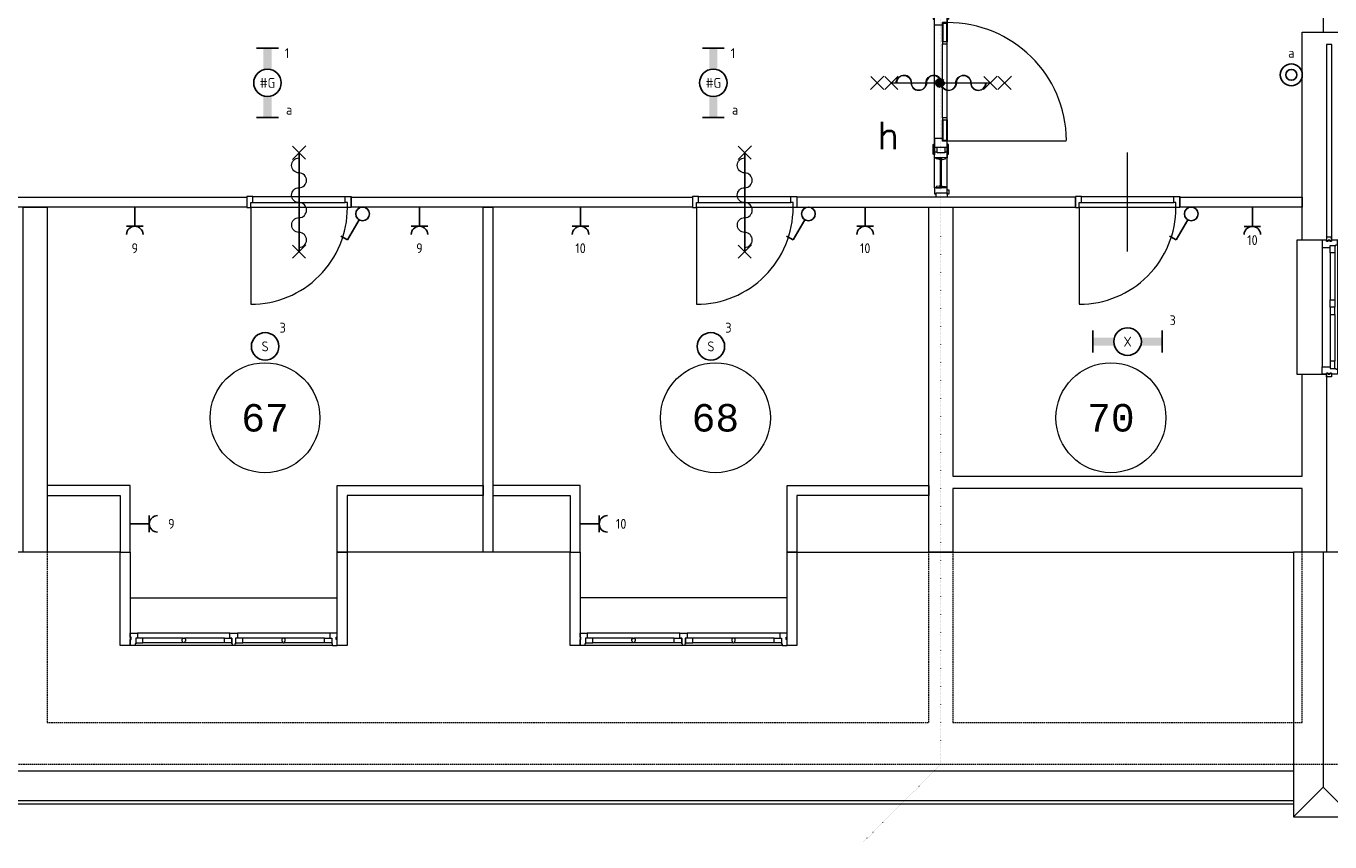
# Model space of a CAD drawing. Header units: millimetres. Extents: x 2723 to 84179, y 13128 to 40654.
# Tile 11 of 16: x 55966 to 67835, y 18567 to 25991. Entities that reach past the tile are written whole.
import ezdxf
from ezdxf.enums import TextEntityAlignment as Align
from ezdxf.xclip import XClip

# ---------------------------------------------------------------- set-up
doc = ezdxf.new("R2010")
doc.units = ezdxf.units.MM
doc.header["$LTSCALE"] = 50
doc.header["$XCLIPFRAME"] = 0
doc.linetypes.add('Xref-2e26$0$DOT', pattern=[0.25, 0, -0.25])
doc.linetypes.add('Xref-2e26$0$HIDDEN', pattern=[0.375, 0.25, -0.125])
doc.layers.get('0').update_dxf_attribs({"linetype": 'CONTINUOUS'})
for name, color, linetype in [('EL6222--', 3, 'CONTINUOUS'), ('EL6311--', 3, 'CONTINUOUS'), ('Xref', 8, 'CONTINUOUS'), ('Xref-2e26$0$AL$1A---_ALGEMEEN', 8, 'CONTINUOUS'), ('Xref-2e26$0$AM$1A---_ARCERING', 8, 'CONTINUOUS'), ('Xref-2e26$0$AT$1A---_TEKST050', 8, 'CONTINUOUS')]:
    doc.layers.add(name, color=color, linetype=linetype)
doc.styles.add('buro-018', font='Isocp.shx', dxfattribs={"height": 90})
doc.styles.add('STABICAD-018', font='ISOCP.SHX', dxfattribs={"height": 1.8})
doc.styles.add('Xref-2e26$0$MONOTXT', font='MONOTXT')
doc.styles.add('Xref-2e26$0$ROMANS', font='ROMANS')
pattern_1 = [(45, (0, 0), (-10.6066, 10.6066), [])]
pattern_2 = [(315, (0, 0), (7.07107, 7.07107), [])]

# ---------------------------------------------------------------- blocks, each defined once
blk = doc.blocks.new('Xref-2e26$0$DRPSTD')
at = {"layer": 'Xref-2e26$0$AL$1A---_ALGEMEEN', "color": 0, "linetype": 'Continuous', "lineweight": 0}
blk.add_lwpolyline([(-31.3, 0), (31.3, 0), (33.54, -2.23), (33.54, -47), (16.54, -47), (16.54, -98), (11.04, -98), (11.04, -111.78), (8.82, -114), (-8.74, -114), (-10.96, -111.78), (-10.96, -98), (-16.46, -98), (-16.46, -47), (-33.46, -47), (-33.46, -2.14)], close=True, dxfattribs=at)
blk = doc.blocks.new('*O76')
at = {"layer": 'Xref-2e26$0$AL$1A---_ALGEMEEN', "color": 0, "linetype": 'Continuous', "lineweight": 0}
for p, q in [((-34, 57), (-876, 57)), ((-460, 10), (-826, 10)), ((-84, 10), (-449, 10)), ((876, 57), (34, 57)), ((449, 10), (84, 10)), ((826, 10), (460, 10)), ((-11, -57), (-898, -57)), ((-459, -33), (-826, -33)), ((-84, -33), (-450, -33)), ((898, -57), (11, -57)), ((450, -33), (84, -33)), ((826, -33), (459, -33))]:
    blk.add_line(p, q, dxfattribs=at)
for points in [[(-942, 57), (-878, 57), (-876, 55), (-876, 10), (-892, 10), (-892, -41), (-898, -41), (-898, -55), (-900, -57), (-942, -57), (-942, -3), (-934, -3), (-934, 18), (-942, 18)], [(-892, -33), (-826, -33), (-826, 10), (-892, 10)], [(-16, -33), (-84, -33), (-84, 10), (-16, 10)], [(16, -33), (84, -33), (84, 10), (16, 10)], [(892, -33), (826, -33), (826, 10), (892, 10)], [(942, 57), (878, 57), (876, 55), (876, 10), (892, 10), (892, -41), (898, -41), (898, -55), (900, -57), (942, -57), (942, -3), (934, -3), (934, 18), (942, 18)]]:
    blk.add_lwpolyline(points, close=True, dxfattribs=at)
for points in [[(-450, -33), (-459, -33), (-459, -30, -0.397174), (-465, -25), (-465, -22, 0.406754), (-470, -17), (-470, 2), (-460, 10), (-449, 10), (-439, 2), (-439, -17, 0.406754), (-444, -22), (-444, -25, -0.397174), (-450, -30), (-450, -33)], [(450, -33), (459, -33), (459, -30, 0.397174), (464, -25), (464, -22, -0.406754), (470, -17), (470, 2), (460, 10), (449, 10), (439, 2), (439, -17, -0.406754), (444, -22), (444, -25, 0.397174), (450, -30), (450, -33)]]:
    blk.add_lwpolyline(points, format="xyb", dxfattribs=at)
blk.add_blockref('Xref-2e26$0$DRPSTD', (0, 57), dxfattribs=at)
blk = doc.blocks.new('*O77')
at = {"layer": 'Xref-2e26$0$AL$1A---_ALGEMEEN', "color": 0, "linetype": 'Continuous', "lineweight": 0}
for p, q in [((-34, 57), (-876, 57)), ((-460, 10), (-826, 10)), ((-84, 10), (-449, 10)), ((876, 57), (34, 57)), ((449, 10), (84, 10)), ((826, 10), (460, 10)), ((-11, -57), (-898, -57)), ((-459, -33), (-826, -33)), ((-84, -33), (-450, -33)), ((898, -57), (11, -57)), ((450, -33), (84, -33)), ((826, -33), (459, -33))]:
    blk.add_line(p, q, dxfattribs=at)
for points in [[(-942, 57), (-878, 57), (-876, 55), (-876, 10), (-892, 10), (-892, -41), (-898, -41), (-898, -55), (-900, -57), (-942, -57), (-942, -3), (-934, -3), (-934, 18), (-942, 18)], [(-892, -33), (-826, -33), (-826, 10), (-892, 10)], [(-16, -33), (-84, -33), (-84, 10), (-16, 10)], [(16, -33), (84, -33), (84, 10), (16, 10)], [(892, -33), (826, -33), (826, 10), (892, 10)], [(942, 57), (878, 57), (876, 55), (876, 10), (892, 10), (892, -41), (898, -41), (898, -55), (900, -57), (942, -57), (942, -3), (934, -3), (934, 18), (942, 18)]]:
    blk.add_lwpolyline(points, close=True, dxfattribs=at)
for points in [[(-450, -33), (-459, -33), (-459, -30, -0.397174), (-465, -25), (-465, -22, 0.406754), (-470, -17), (-470, 2), (-460, 10), (-449, 10), (-439, 2), (-439, -17, 0.406754), (-445, -22), (-445, -25, -0.397174), (-450, -30), (-450, -33)], [(450, -33), (459, -33), (459, -30, 0.397174), (464, -25), (464, -22, -0.406754), (470, -17), (470, 2), (460, 10), (449, 10), (439, 2), (439, -17, -0.406754), (444, -22), (444, -25, 0.397174), (450, -30), (450, -33)]]:
    blk.add_lwpolyline(points, format="xyb", dxfattribs=at)
blk.add_blockref('Xref-2e26$0$DRPSTD', (0, 57), dxfattribs=at)
blk = doc.blocks.new('Xref-2e26$0$ED0881')
at = {"layer": 'Xref-2e26$0$AL$1A---_ALGEMEEN', "color": 0, "linetype": 'Continuous', "lineweight": 0}
for p, q in [((475, -400), (475, 500)), ((915, 0), (35, 0)), ((55, 100), (895, 100)), ((55, 45), (895, 45))]:
    blk.add_line(p, q, dxfattribs=at)
for points in [[(55, 100), (0, 100), (0, 0), (35, 0), (35, 45), (55, 45), (55, 100)], [(950, 0), (915, 0), (915, 45), (895, 45), (895, 100), (950, 100), (950, 0)]]:
    blk.add_lwpolyline(points, close=True, dxfattribs=at)
blk.add_lwpolyline([(35, 0), (35, -880, 0.414214), (915, 0)], format="xyb", dxfattribs=at)
blk = doc.blocks.new('*O78')
at = {"layer": 'Xref-2e26$0$AL$1A---_ALGEMEEN', "color": 0, "linetype": 'Continuous', "lineweight": 0}
for p, q in [((-9, 543), (-9, -543)), ((63, 493), (63, 67)), ((106, 493), (106, 67)), ((130, 565.5), (130, -565.5)), ((240, 508.33), (150, 508.33)), ((240, 406.66), (150, 406.66)), ((240, 305), (150, 305)), ((240, 203.33), (150, 203.33)), ((240, 101.66), (150, 101.66)), ((240, 0), (150, 0)), ((63, -67), (63, -493)), ((106, -67), (106, -493)), ((240, -101.66), (150, -101.66)), ((240, -203.33), (150, -203.33)), ((240, -305), (150, -305)), ((240, -406.66), (150, -406.66)), ((240, -508.33), (150, -508.33))]:
    blk.add_line(p, q, dxfattribs=at)
for points in [[(-190, 610), (-240, 610), (-240, -610), (-190, -610)], [(190, 610), (240, 610), (240, -610), (190, -610)]]:
    blk.add_lwpolyline(points, dxfattribs=at)
for points in [[(-9, 610), (-9, 545.15), (-6.86, 543), (63, 543), (63, 560), (114, 560), (114, 565.5), (127.78, 565.5), (130, 567.72), (130, 610), (76, 610), (76, 601), (60, 601), (60, 610), (46, 610), (46, 601), (30, 601), (30, 610)], [(30, 635), (30, 601), (46, 601), (46, 610), (60, 610), (60, 601), (76, 601), (76, 635)], [(106, 560), (106, 493), (63, 493), (63, 560)], [(106, 67), (106, 0), (63, 0), (63, 67)], [(106, -67), (106, 0), (63, 0), (63, -67)], [(-9, -610), (-9, -545.15), (-6.86, -543), (63, -543), (63, -560), (114, -560), (114, -565.5), (127.78, -565.5), (130, -567.72), (130, -610), (76, -610), (76, -601), (60, -601), (60, -610), (46, -610), (46, -601), (30, -601), (30, -610)], [(106, -560), (106, -493), (63, -493), (63, -560)], [(30, -635), (30, -601), (46, -601), (46, -610), (60, -610), (60, -601), (76, -601), (76, -635)]]:
    blk.add_lwpolyline(points, close=True, dxfattribs=at)
blk = doc.blocks.new('*O97')
at = {"layer": 'Xref-2e26$0$AL$1A---_ALGEMEEN', "color": 0, "linetype": 'Continuous', "lineweight": 0}
for p in [(0, 1205), (-270, -1205), (270, -1205)]:
    blk.add_line(p, (0, -935), dxfattribs=at)
blk.add_lwpolyline([(270, 1205), (-270, 1205), (-270, -1205), (270, -1205)], close=True, dxfattribs=at)
blk = doc.blocks.new('Xref-2e26$0$BRW60')
at = {"layer": 'Xref-2e26$0$AL$1A---_ALGEMEEN', "color": 0, "linetype": 'Continuous', "lineweight": 0}
for p, q in [((-61.42, 393.58), (61.43, 516.42)), ((59.19, 395.81), (-59.19, 514.19)), ((-61.42, -506.42), (61.43, -383.58)), ((59.19, -504.19), (-59.19, -385.81))]:
    blk.add_line(p, q, dxfattribs=at)
blk = doc.blocks.new('*O111')
at = {"layer": 'Xref-2e26$0$AL$1A---_ALGEMEEN', "color": 0, "linetype": 'Continuous', "lineweight": 0}
blk.add_lwpolyline([(0, -407, 1), (0, -271, -1), (0, -136, 1), (0, 0, -1), (0, 136, 1), (0, 271, -1), (0, 407)], format="xyb", dxfattribs=at)
blk = doc.blocks.new('Xref-2e26$0$BRW00')
at = {"layer": 'Xref-2e26$0$AL$1A---_ALGEMEEN', "color": 0, "linetype": 'Continuous', "lineweight": 0}
blk.add_blockref('*O111', (0, 0), dxfattribs=at)
blk = doc.blocks.new('*O124')
at = {"layer": 'Xref-2e26$0$AL$1A---_ALGEMEEN', "color": 0, "linetype": 'Continuous', "lineweight": 0}
blk.add_line((0, 450), (0, -450), dxfattribs=at)
for name in ['Xref-2e26$0$BRW60', 'Xref-2e26$0$BRW00']:
    blk.add_blockref(name, (0, -5), dxfattribs=at)
blk = doc.blocks.new('*O125')
at = {"layer": 'Xref-2e26$0$AL$1A---_ALGEMEEN', "color": 0, "linetype": 'Continuous', "lineweight": 0}
blk.add_line((0, 450), (0, -450), dxfattribs=at)
for name in ['Xref-2e26$0$BRW60', 'Xref-2e26$0$BRW00']:
    blk.add_blockref(name, (0, -5), dxfattribs=at)
blk = doc.blocks.new('*O134')
at = {"layer": 'Xref-2e26$0$AL$1A---_ALGEMEEN', "color": 0, "linetype": 'Continuous', "lineweight": 0}
for p, q in [((-518.58, 61.43), (-641.42, -61.42)), ((-520.81, -59.18), (-639.19, 59.2)), ((-388.58, 61.43), (-511.42, -61.42)), ((-390.81, -59.18), (-509.19, 59.2)), ((-450, 0.01), (450, 0.01)), ((511.42, 61.43), (388.58, -61.42)), ((509.19, -59.18), (390.81, 59.2)), ((641.42, 61.43), (518.58, -61.42)), ((639.19, -59.18), (520.81, 59.2))]:
    blk.add_line(p, q, dxfattribs=at)
at = {"layer": 'Xref-2e26$0$AL$1A---_ALGEMEEN', "color": 0, "linetype": 'Continuous', "lineweight": 0, "yscale": -1, "rotation": 270}
blk.add_blockref('Xref-2e26$0$BRW00', (5, 0.01), dxfattribs=at)
blk = doc.blocks.new('*O133')
at = {"layer": 'Xref-2e26$0$AM$1A---_ARCERING', "linetype": 'Continuous', "lineweight": 0}
h = blk.add_hatch(dxfattribs=at)
h.set_pattern_fill('_USER', color=256, scale=15, angle=45, style=0, pattern_type=0)
h.set_pattern_definition(pattern_1)
edge = h.paths.add_edge_path()
edge.add_arc((-260, 0), 42.4, 0, 360)
h.dxf.unprotected_set("ltscale", 0)
h = blk.add_hatch(dxfattribs=at)
h.set_pattern_fill('_USER', color=256, scale=15, angle=45, style=0, pattern_type=0)
h.set_pattern_definition(pattern_1)
edge = h.paths.add_edge_path()
edge.add_arc((-260, 0), 42.4, 0, 360)
h.dxf.unprotected_set("ltscale", 0)
h = blk.add_hatch(dxfattribs=at)
h.set_pattern_fill('_USER', color=256, scale=10, angle=315, style=0, pattern_type=0)
h.set_pattern_definition(pattern_2)
edge = h.paths.add_edge_path()
edge.add_arc((-260, 0), 42.4, 0, 360)
h.dxf.unprotected_set("ltscale", 0)
h = blk.add_hatch(dxfattribs=at)
h.set_pattern_fill('_USER', color=256, scale=10, angle=315, style=0, pattern_type=0)
h.set_pattern_definition(pattern_2)
edge = h.paths.add_edge_path()
edge.add_arc((-260, 0), 42.4, 0, 360)
h.dxf.unprotected_set("ltscale", 0)
at = {"layer": 'Xref-2e26$0$AL$1A---_ALGEMEEN', "color": 0, "linetype": 'Continuous', "lineweight": 0}
for p, q in [((-100.01, 1040), (-387.48, 1040)), ((-307.75, -954), (-307.75, 928)), ((-193.75, -954), (-193.75, 928)), ((-307.75, -506), (-307.75, 524)), ((-237.25, -317.25), (-237.25, 354)), ((-192.25, -317.25), (-192.25, 354)), ((-700.75, 0), (199.25, 0)), ((888.57, -530), (-194.75, -530)), ((-100.01, -1040), (-387.48, -1040))]:
    blk.add_line(p, q, dxfattribs=at)
for points in [[(-215.75, 984), (-193.75, 984), (-193.75, 1040), (-307.75, 1040), (-307.75, 984), (-285.75, 984)], [(-234.75, 374), (-234.75, 548), (-194.75, 548), (-194.75, 374)], [(-229.75, 374), (-229.75, 543), (-199.75, 543), (-199.75, 374)], [(-194.75, -337.25), (-194.75, -530), (-234.75, -530), (-234.75, -337.25)], [(-199.75, -337.25), (-199.75, -525), (-229.75, -525), (-229.75, -337.25)], [(-215.75, -626), (-193.75, -626), (-193.75, -682), (-307.75, -682), (-307.75, -626), (-285.75, -626)]]:
    blk.add_lwpolyline(points, dxfattribs=at)
for points in [[(-193.75, 928), (-307.75, 928), (-307.75, 984), (-292.75, 984), (-292.75, 984), (-193.75, 984)], [(-193.75, 700), (-307.75, 700), (-307.75, 644), (-292.75, 644), (-292.75, 644), (-193.75, 644)], [(-307.75, 524), (-307.75, 604), (-193.75, 604), (-193.75, 549), (-235.75, 549), (-235.75, 524)], [(-307.75, -506), (-307.75, -586), (-193.75, -586), (-193.75, -531), (-235.75, -531), (-235.75, -506)]]:
    blk.add_lwpolyline(points, close=True, dxfattribs=at).dxf.unprotected_set("ltscale", 0)
for points in [[(-193.75, 1004), (-193.75, 964), (-178.75, 964), (-178.75, 1004)], [(-292.75, 928), (-257.75, 928), (-257.75, 913), (-266.75, 913), (-292.75, 918)], [(-243.75, 700), (-243.75, 928), (-257.75, 928), (-257.75, 700)], [(-208.75, 928), (-243.75, 928), (-243.75, 913), (-234.75, 913), (-208.75, 918)], [(-292.75, 700), (-257.75, 700), (-257.75, 715), (-266.75, 715), (-292.75, 710)], [(-208.75, 700), (-243.75, 700), (-243.75, 715), (-234.75, 715), (-208.75, 710)], [(-307.75, 574), (-307.75, 644), (-307.75, 674), (-319.75, 668), (-319.75, 580)], [(-193.75, 574), (-193.75, 644), (-193.75, 674), (-181.75, 668), (-181.75, 580)], [(-192.25, 354), (-192.25, 374), (-237.25, 374), (-237.25, 354)], [(-192.25, -337.25), (-192.25, -317.25), (-237.25, -317.25), (-237.25, -337.25)], [(-307.75, -556), (-307.75, -626), (-307.75, -656), (-319.75, -650), (-319.75, -562)], [(-285.75, -636), (-285.75, -586), (-215.75, -586), (-215.75, -636)], [(-193.75, -556), (-193.75, -626), (-193.75, -656), (-181.75, -650), (-181.75, -562)], [(-292.75, -682), (-257.75, -682), (-257.75, -697), (-266.75, -697), (-292.75, -692)], [(-243.75, -954), (-243.75, -682), (-257.75, -682), (-257.75, -954)], [(-208.75, -682), (-243.75, -682), (-243.75, -697), (-234.75, -697), (-208.75, -692)], [(-292.75, -954), (-257.75, -954), (-257.75, -939), (-266.75, -939), (-292.75, -944)], [(-208.75, -954), (-243.75, -954), (-243.75, -939), (-234.75, -939), (-208.75, -944)], [(-193.75, -954), (-307.75, -954), (-307.75, -1010), (-292.75, -1010), (-292.75, -1000), (-193.75, -1000)], [(-292.75, -1040), (-292.75, -1000), (-193.75, -1000), (-193.75, -1040)], [(-193.75, -1014), (-193.75, -974), (-178.75, -974), (-178.75, -1014)]]:
    blk.add_lwpolyline(points, close=True, dxfattribs=at)
blk.add_arc((-186.69, -530.85), 1078.88, 0.428044, 90.428044, dxfattribs=at)
blk.add_blockref('*O134', (-250.75, -0.01), dxfattribs=at)
at = {"layer": 'Xref-2e26$0$AL$1A---_ALGEMEEN', "color": 0, "linetype": 'Continuous', "lineweight": 0, "yscale": -1, "rotation": 90}
blk.add_blockref('Xref-2e26$0$BRW00', (-250.75, 0), dxfattribs=at)
blk = doc.blocks.new('Xref-2e26')
at = {"layer": 'Xref-2e26$0$AL$1A---_ALGEMEEN', "linetype": 'Continuous', "lineweight": 0}
for p, q in [((143812.42, 94506.73), (143812.42, 93101.73)), ((132862.42, 88371.73), (130852.42, 88371.73)), ((136957.42, 88371.73), (134927.42, 88371.73)), ((139022.42, 88371.73), (143542.42, 88371.73)), ((132952.42, 87955.73), (134837.42, 87955.73)), ((138932.42, 87955.73), (137047.42, 87955.73)), ((96027.42, 86381.73), (143542.42, 86381.73)), ((96027.42, 86111.73), (143542.42, 86111.73)), ((96027.42, 86081.73), (143542.42, 86081.73))]:
    blk.add_line(p, q, dxfattribs=at)
at = {"layer": 'Xref-2e26$0$AL$1A---_ALGEMEEN', "linetype": 'Xref-2e26$0$DOT', "lineweight": 0}
blk.add_lwpolyline([(139625.31, 85734.62), (140332.42, 86441.73), (140332.42, 102176.73), (139625.31, 102883.84)], dxfattribs=at)
at = {"layer": 'Xref-2e26$0$AL$1A---_ALGEMEEN', "linetype": 'Continuous', "lineweight": 0}
for points in [[(143622.42, 93101.73), (144002.42, 93101.73), (144002.42, 91211.73), (143892.42, 91211.73), (143892.42, 92991.73), (143842.42, 92991.73), (143842.42, 91211.73), (143622.42, 91211.73)], [(134015.42, 91511.73), (130777.42, 91511.73), (130777.42, 91601.73), (134015.42, 91601.73)], [(131977.42, 91511.73), (132197.42, 91511.73), (132197.42, 88371.73), (131977.42, 88371.73)], [(138072.42, 91511.73), (134965.42, 91511.73), (134965.42, 91601.73), (138072.42, 91601.73)], [(136255.42, 88371.73), (136165.42, 88371.73), (136165.42, 91511.73), (136255.42, 91511.73)], [(139022.42, 91511.73), (141557.42, 91511.73), (141557.42, 91601.73), (139022.42, 91601.73)], [(143842.42, 88371.73), (143622.42, 88371.73), (143622.42, 88951.73), (140442.42, 88951.73), (140442.42, 88371.73), (140222.42, 88371.73), (140222.42, 91511.73), (140442.42, 91511.73), (140442.42, 89061.73), (143622.42, 89061.73), (143622.42, 89991.73), (143842.42, 89991.73)], [(143622.42, 91511.73), (142507.42, 91511.73), (142507.42, 91601.73), (143622.42, 91601.73)], [(132862.42, 88371.73), (132952.42, 88371.73), (132952.42, 88976.73), (132197.42, 88976.73), (132197.42, 88886.73), (132862.42, 88886.73)], [(134927.42, 88371.73), (134837.42, 88371.73), (134837.42, 88976.73), (136165.42, 88976.73), (136165.42, 88886.73), (134927.42, 88886.73)], [(136957.42, 88371.73), (137047.42, 88371.73), (137047.42, 88976.73), (136255.42, 88976.73), (136255.42, 88886.73), (136957.42, 88886.73)], [(139022.42, 88371.73), (138932.42, 88371.73), (138932.42, 88976.73), (140222.42, 88976.73), (140222.42, 88886.73), (139022.42, 88886.73)], [(132862.42, 88371.73), (132952.42, 88371.73), (132952.42, 87521.73), (132862.42, 87521.73)], [(134837.42, 88371.73), (134927.42, 88371.73), (134927.42, 87521.73), (134837.42, 87521.73)], [(136957.42, 88371.73), (137047.42, 88371.73), (137047.42, 87521.73), (136957.42, 87521.73)], [(138932.42, 88371.73), (139022.42, 88371.73), (139022.42, 87521.73), (138932.42, 87521.73)]]:
    blk.add_lwpolyline(points, close=True, dxfattribs=at)
at = {"layer": 'Xref-2e26$0$AL$1A---_ALGEMEEN', "linetype": 'Xref-2e26$0$HIDDEN', "lineweight": 0}
for points in [[(95567.42, 88371.73), (95567.42, 86441.73), (144002.42, 86441.73), (144002.42, 88371.73)], [(132197.42, 88371.73), (132197.42, 86821.73), (140222.42, 86821.73), (140222.42, 88371.73)], [(140442.42, 88371.73), (140442.42, 86821.73), (143622.42, 86821.73), (143622.42, 88371.73)]]:
    blk.add_lwpolyline(points, dxfattribs=at)
at = {"layer": 'Xref-2e26$0$AL$1A---_ALGEMEEN', "linetype": 'Continuous', "lineweight": 0}
for centre in [(134179.94433, 89594.24997), (138279.94177, 89594.25365), (141879.9452, 89594.25405)]:
    blk.add_circle(centre, 500, dxfattribs=at)
for name, p in [('*O133', (140583.17, 92641.73)), ('Xref-2e26$0$ED0881', (134015.42, 91506.73)), ('*O124', (134490.42, 91556.73)), ('Xref-2e26$0$ED0881', (138072.42, 91506.73)), ('*O125', (138547.42, 91556.73)), ('Xref-2e26$0$ED0881', (141557.42, 91506.73)), ('*O78', (143812.42, 90601.73)), ('*O97', (143812.42, 87166.73)), ('*O76', (133894.92, 87578.73)), ('*O77', (137989.92, 87578.73))]:
    blk.add_blockref(name, p, dxfattribs=at)
at = {"layer": 'Xref-2e26$0$AT$1A---_TEKST050', "linetype": 'Continuous', "lineweight": 0, "style": 'Xref-2e26$0$ROMANS'}
blk.add_text('h', height=250.00002, dxfattribs=at).set_placement((139750.61, 92162.98), align=Align.MIDDLE_LEFT)
at = {"layer": 'Xref-2e26$0$AT$1A---_TEKST050', "linetype": 'Continuous', "lineweight": 0, "style": 'Xref-2e26$0$MONOTXT'}
for s, p in [('67', (134179.92, 89594.23)), ('68', (138279.92, 89594.23)), ('70', (141879.92, 89594.23))]:
    blk.add_text(s, height=250.00002, dxfattribs=at).set_placement(p, align=Align.MIDDLE)
blk = doc.blocks.new('1115B3A')
at = {"color": 0, "linetype": 'Continuous'}
blk.add_circle((0, 0), 2.5, dxfattribs=at)
at = {"color": 0, "linetype": 'Continuous', "style": 'buro-018'}
for tag, p in [('E_GKAST', (0, 8)), ('E_GROEP', (0, 5)), ('E_SGROEP', (4.5, 5)), ('E_ARMCODE', (0, 0)), ('E_SLET', (4.5, -1))]:
    blk.add_attdef(tag, text='', height=1.8, dxfattribs=at).set_placement(p, align=Align.MIDDLE)
blk = doc.blocks.new('111304')
at = {"color": 0, "linetype": 'Continuous'}
for p, q in [((-1.5, 4.5), (1.5, 4.5)), ((0, 1), (0, 4.5))]:
    blk.add_line(p, q, dxfattribs=at)
blk.add_arc((0, 6), 1.5, 180, 0, dxfattribs=at)
at = {"color": 0, "linetype": 'Continuous', "style": 'buro-018'}
for tag, p in [('E_GKAST', (0, 11.5)), ('E_GROEP', (0, 8.5)), ('E_SGROEP', (4.5, 8.5))]:
    blk.add_attdef(tag, text='', height=1.8, dxfattribs=at).set_placement(p, align=Align.MIDDLE)
at = {"color": 0, "linetype": 'Continuous', "style": 'buro-018', "flags": 1}
for tag, p in [('E_VERMCODE', (13, 8.5)), ('E_MATCODE', (0, 0))]:
    blk.add_attdef(tag, text='', height=1.8, dxfattribs=at).set_placement(p, align=Align.MIDDLE)
at = {"layer": 'EL6222--', "color": 1, "style": 'STABICAD-018', "flags": 1}
for tag in ['ARTICLECODE', 'SUBCIRCUIT', 'CIRCUIT', 'POWERCODE', 'PANEL']:
    blk.add_attdef(tag, (0, 0), '', height=1.8, dxfattribs=at)
blk = doc.blocks.new('1114A1')
at = {"color": 0, "linetype": 'Continuous'}
for p, q in [((0.62, 3.33), (2.74, 7)), ((2.74, 7), (3.95, 6.3))]:
    blk.add_line(p, q, dxfattribs=at)
blk.add_circle((0, 2.25), 1.25, dxfattribs=at)
at = {"color": 0, "linetype": 'Continuous', "style": 'buro-018'}
for tag, p in [('E_SLET1', (3.36, 9)), ('E_GROEP', (0, 0)), ('E_GKAST', (0, 0))]:
    blk.add_attdef(tag, text='', height=1.8, dxfattribs=at).set_placement(p, align=Align.MIDDLE)
at = {"color": 0, "linetype": 'Continuous', "style": 'buro-018', "flags": 1}
for tag in ['E_MATCODE', 'E_SGROEP']:
    blk.add_attdef(tag, text='', height=1.8, dxfattribs=at).set_placement((0, 0), align=Align.MIDDLE)
blk = doc.blocks.new('1115B6630')
at = {"color": 0}
for p, q in [((-6.3, 2), (-6.3, -2)), ((6.3, 2), (6.3, -2))]:
    blk.add_line(p, q, dxfattribs=at)
at = {"color": 0, "linetype": 'Continuous'}
blk.add_circle((0, 0), 2.5, dxfattribs=at)
at = {"color": 0}
for points in [[(-2.5, 0.75), (-6.3, 0.75), (-2.5, -0.75), (-6.3, -0.75)], [(2.5, 0.75), (6.3, 0.75), (2.5, -0.75), (6.3, -0.75)]]:
    blk.add_solid(points, dxfattribs=at)
at = {"color": 0, "linetype": 'Continuous', "style": 'buro-018'}
for tag, p in [('E_GKAST', (0, 8)), ('E_GROEP', (0, 5)), ('E_SGROEP', (4.5, 5)), ('E_ARMCODE', (0, 0)), ('E_SLET', (4.5, -3))]:
    blk.add_attdef(tag, text='', height=1.8, dxfattribs=at).set_placement(p, align=Align.MIDDLE)
blk = doc.blocks.new('111410')
at = {"color": 0, "linetype": 'Continuous'}
for radius in [2, 1]:
    blk.add_circle((0, 3), radius, dxfattribs=at)
at = {"color": 0, "linetype": 'Continuous', "style": 'buro-018'}
for tag, p in [('E_SLET1', (0, 7)), ('E_GROEP', (0, 0)), ('E_GKAST', (0, 0))]:
    blk.add_attdef(tag, text='', height=1.8, dxfattribs=at).set_placement(p, align=Align.MIDDLE)
at = {"color": 0, "linetype": 'Continuous', "style": 'buro-018', "flags": 1}
for tag in ['E_MATCODE', 'E_SGROEP']:
    blk.add_attdef(tag, text='', height=1.8, dxfattribs=at).set_placement((0, 0), align=Align.MIDDLE)
at = {"layer": 'EL6311--', "color": 1, "style": 'STABICAD-018', "flags": 1}
for tag in ['ARTICLECODE', 'SWITCHCODE']:
    blk.add_attdef(tag, (0, 0), '', height=1.8, dxfattribs=at)

msp = doc.modelspace()

# ---------------------------------------------------------------- block references
at = {"layer": 'EL6222--'}
ref = msp.add_blockref('111304', (56956, 24394), dxfattribs=dict(at, xscale=50, yscale=50, zscale=50, rotation=180))
ref.add_attrib('E_GROEP', '9', dxfattribs={"layer": '0', "color": 1, "linetype": 'Continuous', "height": 90, "style": 'buro-018'}).set_placement((56956, 23969), align=Align.MIDDLE)
ref = msp.add_blockref('111304', (59547, 24394), dxfattribs=dict(at, xscale=50, yscale=50, zscale=50, rotation=180))
ref.add_attrib('E_GROEP', '9', dxfattribs={"layer": '0', "color": 1, "linetype": 'Continuous', "height": 90, "style": 'buro-018'}).set_placement((59547, 23969), align=Align.MIDDLE)
ref = msp.add_blockref('111304', (61013, 24394), dxfattribs=dict(at, xscale=50, yscale=50, zscale=50, rotation=180))
ref.add_attrib('E_GROEP', '10', dxfattribs={"layer": '0', "color": 1, "linetype": 'Continuous', "height": 90, "style": 'buro-018'}).set_placement((61013, 23969), align=Align.MIDDLE)
ref = msp.add_blockref('111304', (63604, 24394), dxfattribs=dict(at, xscale=50, yscale=50, zscale=50, rotation=180))
ref.add_attrib('E_GROEP', '10', dxfattribs={"layer": '0', "color": 1, "linetype": 'Continuous', "height": 90, "style": 'buro-018'}).set_placement((63604, 23969), align=Align.MIDDLE)
at = {"layer": 'EL6222--', "linetype": 'Continuous'}
ref = msp.add_blockref('111304', (67129, 24393), dxfattribs=dict(at, xscale=50, yscale=50, zscale=50, rotation=180))
ref.add_attrib('CIRCUIT', '10', dxfattribs={"layer": '0', "color": 1, "linetype": 'Continuous', "height": 90, "style": 'STABICAD-018'}).set_placement((67129, 24043), align=Align.MIDDLE)
at = {"layer": 'EL6222--'}
ref = msp.add_blockref('111304', (56863, 21461), dxfattribs=dict(at, xscale=-50, yscale=50, zscale=50, rotation=270))
ref.add_attrib('E_GROEP', '9', dxfattribs={"layer": '0', "color": 1, "linetype": 'Continuous', "height": 90, "style": 'buro-018'}).set_placement((57288, 21461), align=Align.MIDDLE)
ref = msp.add_blockref('111304', (60958, 21461), dxfattribs=dict(at, xscale=-50, yscale=50, zscale=50, rotation=270))
ref.add_attrib('E_GROEP', '10', dxfattribs={"layer": '0', "color": 1, "linetype": 'Continuous', "height": 90, "style": 'buro-018'}).set_placement((61383, 21461), align=Align.MIDDLE)
at = {"layer": 'EL6311--'}
ref = msp.add_blockref('1115B6630', (58163, 25474), dxfattribs=dict(at, xscale=50, yscale=50, zscale=50, rotation=270))
ref.add_attrib('E_ARMCODE', '#G', dxfattribs={"layer": '0', "color": 1, "linetype": 'Continuous', "height": 90, "style": 'buro-018'}).set_placement((58163, 25474), align=Align.MIDDLE)
ref.add_attrib('E_SLET', 'a', dxfattribs={"layer": '0', "color": 1, "linetype": 'Continuous', "height": 90, "style": 'buro-018'}).set_placement((58361, 25229), align=Align.MIDDLE)
ref.add_attrib('E_GROEP', '1', dxfattribs={"layer": '0', "color": 1, "linetype": 'Continuous', "height": 90, "style": 'buro-018'}).set_placement((58342, 25744), align=Align.MIDDLE)
ref = msp.add_blockref('1115B6630', (62222, 25474), dxfattribs=dict(at, xscale=50, yscale=50, zscale=50, rotation=270))
ref.add_attrib('E_ARMCODE', '#G', dxfattribs={"layer": '0', "color": 1, "linetype": 'Continuous', "height": 90, "style": 'buro-018'}).set_placement((62222, 25474), align=Align.MIDDLE)
ref.add_attrib('E_SLET', 'a', dxfattribs={"layer": '0', "color": 1, "linetype": 'Continuous', "height": 90, "style": 'buro-018'}).set_placement((62420, 25229), align=Align.MIDDLE)
ref.add_attrib('E_GROEP', '1', dxfattribs={"layer": '0', "color": 1, "linetype": 'Continuous', "height": 90, "style": 'buro-018'}).set_placement((62401, 25744), align=Align.MIDDLE)
at = {"layer": 'EL6311--', "linetype": 'Continuous'}
ref = msp.add_blockref('111410', (67483, 25397), dxfattribs=dict(at, xscale=50, yscale=50, zscale=50))
ref.add_attrib('SWITCHCODE', 'a', dxfattribs={"layer": '0', "color": 1, "linetype": 'Continuous', "height": 90, "style": 'STABICAD-018'}).set_placement((67483, 25747), align=Align.MIDDLE)
at = {"layer": 'EL6311--', "xscale": 50, "yscale": 50, "zscale": 50}
for p, rotation in [((59030, 24394), 180), ((63087, 24394), 180), ((66572, 24394), 180.0000000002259)]:
    msp.add_blockref('1114A1', p, dxfattribs=dict(at, rotation=rotation))
at = {"layer": 'EL6311--'}
ref = msp.add_blockref('1115B3A', (58142, 23076), dxfattribs=dict(at, xscale=50, yscale=50, zscale=50, rotation=270))
ref.add_attrib('E_ARMCODE', 'S', dxfattribs={"layer": '0', "color": 1, "linetype": 'Continuous', "height": 90, "style": 'buro-018'}).set_placement((58142, 23076), align=Align.MIDDLE)
ref.add_attrib('E_GROEP', '3', dxfattribs={"layer": '0', "color": 1, "linetype": 'Continuous', "height": 90, "style": 'buro-018'}).set_placement((58302, 23246), align=Align.MIDDLE)
ref = msp.add_blockref('1115B3A', (62200, 23076), dxfattribs=dict(at, xscale=50, yscale=50, zscale=50, rotation=270))
ref.add_attrib('E_ARMCODE', 'S', dxfattribs={"layer": '0', "color": 1, "linetype": 'Continuous', "height": 90, "style": 'buro-018'}).set_placement((62200, 23076), align=Align.MIDDLE)
ref.add_attrib('E_GROEP', '3', dxfattribs={"layer": '0', "color": 1, "linetype": 'Continuous', "height": 90, "style": 'buro-018'}).set_placement((62360, 23246), align=Align.MIDDLE)
ref = msp.add_blockref('1115B6630', (65993, 23119), dxfattribs=dict(at, xscale=50, yscale=50, zscale=50))
ref.add_attrib('E_ARMCODE', 'X', dxfattribs={"layer": '0', "color": 1, "linetype": 'Continuous', "height": 90, "style": 'buro-018'}).set_placement((65993, 23119), align=Align.MIDDLE)
ref.add_attrib('E_GROEP', '3', dxfattribs={"layer": '0', "color": 1, "linetype": 'Continuous', "height": 90, "style": 'buro-018'}).set_placement((66403, 23314), align=Align.MIDDLE)
at = {"layer": 'Xref', "color": 8}
ref = msp.add_blockref('Xref-2e26', (-76039, -67168), dxfattribs=at)
XClip(ref).set_block_clipping_path([(78531.2540174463, 80295.5572919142), (160218.1995790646, 108097.5980193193)])

doc.saveas('drawing.dxf')
